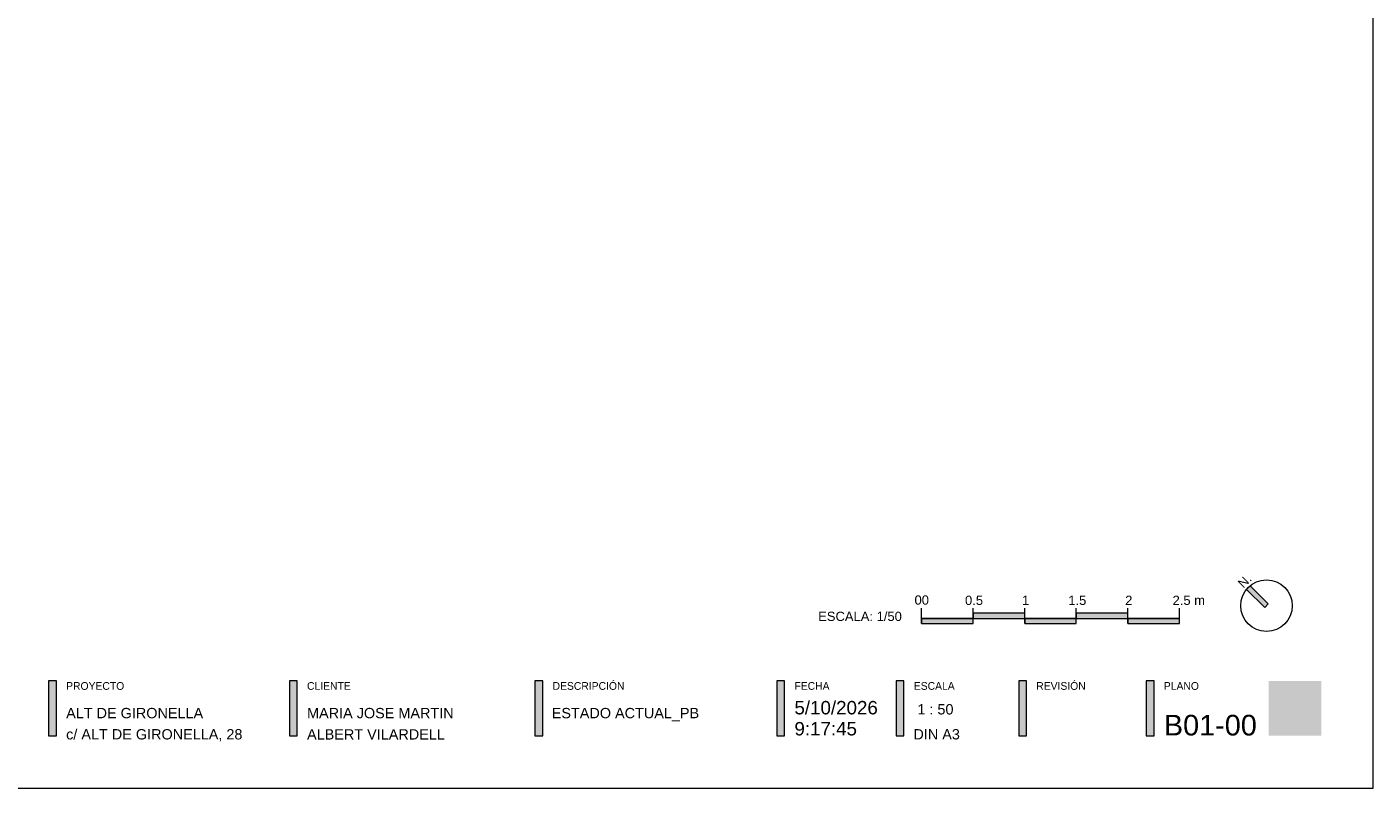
# Paper-space layout 'Layout1' of a CAD drawing. Header units: metres. Extents: x -0.002 to 0.418, y -0.004 to 0.293.
# Tile 2 of 3: x 0.157 to 0.418, y -0.004 to 0.143. Entities that reach past the tile are written whole.
import ezdxf

# ---------------------------------------------------------------- set-up
doc = ezdxf.new("R2010")
doc.units = ezdxf.units.M
doc.layers.add('A-ANNO-NOTE', color=7, linetype='Continuous', lineweight=9)
doc.layers.add('G-ANNO-TTLB', color=7, linetype='Continuous', lineweight=9)
doc.styles.add('Arial_3', font='arial.ttf', dxfattribs={"height": 0.002})
doc.styles.add('Arial_4', font='arial.ttf', dxfattribs={"height": 0.0026})
doc.styles.add('Arial_5', font='arial.ttf', dxfattribs={"height": 0.004})
doc.styles.add('Arial_6', font='arial.ttf', dxfattribs={"height": 0.0018})
doc.styles.add('Poppins Medium_B', font='Poppins-Medium.ttf', dxfattribs={"height": 0.0015})

# ---------------------------------------------------------------- blocks, each defined once
blk = doc.blocks.new('TRS_DIN A3 ESP HORIZONTAL - TRS_DIN A3 ESP HORIZONTAL-7443934-ESTADO ACTUAL_PB')
at = {"layer": 'G-ANNO-TTLB'}
h = blk.add_hatch(color=256, dxfattribs=at)
h.paths.add_polyline_path([(0.20922, 0.01646), (0.20922, 0.00586), (0.20772, 0.00586), (0.20772, 0.01646)])
h.paths.add_polyline_path([(0.37522, 0.01646), (0.37522, 0.00586), (0.37372, 0.00586), (0.37372, 0.01646)])
h.paths.add_polyline_path([(0.3505, 0.01646), (0.3505, 0.00586), (0.349, 0.00586), (0.349, 0.01646)])
h.paths.add_polyline_path([(0.32677, 0.01646), (0.32677, 0.00586), (0.32527, 0.00586), (0.32527, 0.01646)])
h.paths.add_polyline_path([(0.30364, 0.01646), (0.30364, 0.00586), (0.30214, 0.00586), (0.30214, 0.01646)])
h.paths.add_polyline_path([(0.25678, 0.01646), (0.25678, 0.00586), (0.25528, 0.00586), (0.25528, 0.01646)])
h.paths.add_polyline_path([(0.16255, 0.01646), (0.16255, 0.00586), (0.16105, 0.00586), (0.16105, 0.01646)])
at = {"layer": 'G-ANNO-TTLB', "true_color": 0xc0c0c0}
blk.add_hatch(color=9, dxfattribs=at).paths.add_polyline_path([(0.40766, 0.01646), (0.40766, 0.00586), (0.39744, 0.00586), (0.39744, 0.01646)])
at = {"layer": 'G-ANNO-TTLB'}
for p, q in [((0.41766, -0.0043), (0.41766, 0.29324)), ((0.41766, -0.0043), (0.41766, 0.29324)), ((0.16255, 0.01646), (0.16105, 0.01646)), ((0.16105, 0.01646), (0.16105, 0.00586)), ((0.16255, 0.00586), (0.16255, 0.01646)), ((0.20922, 0.01646), (0.20772, 0.01646)), ((0.20772, 0.01646), (0.20772, 0.00586)), ((0.20922, 0.00586), (0.20922, 0.01646)), ((0.25678, 0.01646), (0.25528, 0.01646)), ((0.25528, 0.01646), (0.25528, 0.00586)), ((0.25678, 0.00586), (0.25678, 0.01646)), ((0.30364, 0.01646), (0.30214, 0.01646)), ((0.30214, 0.01646), (0.30214, 0.00586)), ((0.30364, 0.00586), (0.30364, 0.01646)), ((0.32677, 0.01646), (0.32527, 0.01646)), ((0.32527, 0.01646), (0.32527, 0.00586)), ((0.32677, 0.00586), (0.32677, 0.01646)), ((0.3505, 0.01646), (0.349, 0.01646)), ((0.349, 0.01646), (0.349, 0.00586)), ((0.3505, 0.00586), (0.3505, 0.01646)), ((0.37522, 0.01646), (0.37372, 0.01646)), ((0.37372, 0.01646), (0.37372, 0.00586)), ((0.37522, 0.00586), (0.37522, 0.01646)), ((0.16105, 0.00586), (0.16255, 0.00586)), ((0.20772, 0.00586), (0.20922, 0.00586)), ((0.25528, 0.00586), (0.25678, 0.00586)), ((0.30214, 0.00586), (0.30364, 0.00586)), ((0.32527, 0.00586), (0.32677, 0.00586)), ((0.349, 0.00586), (0.3505, 0.00586)), ((0.37372, 0.00586), (0.37522, 0.00586)), ((-0.00234, -0.0043), (0.41766, -0.0043)), ((-0.00234, -0.0043), (0.41766, -0.0043))]:
    blk.add_line(p, q, dxfattribs=at)
at = {"layer": 'G-ANNO-TTLB', "color": 8, "true_color": 0x808080, "char_height": 0.0015, "attachment_point": 1, "style": 'Poppins Medium_B'}
for s, insert, width in [('PROYECTO', (0.16445, 0.01625), 0.0141097), ('CLIENTE', (0.21112, 0.01625), 0.0103418), ('DESCRIPCIÓN', (0.25869, 0.01625), 0.0178776), ('FECHA', (0.30555, 0.01625), 0.0086582), ('ESCALA', (0.32868, 0.01625), 0.0100211), ('REVISIÓN', (0.3524, 0.01625), 0.0120253), ('PLANO', (0.37712, 0.01625), 0.0086582)]:
    blk.add_mtext(s, dxfattribs=dict(at, insert=insert, width=width))
at = {"layer": 'G-ANNO-TTLB', "insert": (0.3286, 0.00713), "char_height": 0.002, "width": 0.0109029, "attachment_point": 1, "style": 'Arial_3'}
blk.add_mtext('DIN A3', dxfattribs=at)
blk = doc.blocks.new('Escala Grafica1 - Escala Grafica 2-4249532-ESTADO ACTUAL_PB')
at = {"layer": 'A-ANNO-NOTE', "true_color": 0x828282}
h = blk.add_hatch(color=8, dxfattribs=at)
h.paths.add_polyline_path([(0.05, 0), (0.04, 0), (0.04, 0.001), (0.05, 0.001)])
h.paths.add_polyline_path([(0.03, 0), (0.02, 0), (0.02, 0.001), (0.03, 0.001)])
h.paths.add_polyline_path([(0.01, 0.001), (0.01, 0), (0, 0), (0, 0.001)])
h = blk.add_hatch(color=8, dxfattribs=at)
h.paths.add_polyline_path([(0.04, 0.001), (0.03, 0.001), (0.03, 0.002), (0.04, 0.002)])
h.paths.add_polyline_path([(0.02, 0.002), (0.02, 0.001), (0.01, 0.001), (0.01, 0.002)])
at = {"layer": 'A-ANNO-NOTE'}
for p, q in [((0, 0), (0, 0.003)), ((0.01, 0), (0.01, 0.003)), ((0.02, 0), (0.02, 0.003)), ((0.03, 0), (0.03, 0.003)), ((0.04, 0), (0.04, 0.003)), ((0.05, 0), (0.05, 0.003)), ((0, 0.001), (0.05, 0.001)), ((0.01, 0.001), (0, 0.001)), ((0, 0.001), (0, 0)), ((0, 0), (0.01, 0)), ((0.02, 0.002), (0.01, 0.002)), ((0.01, 0.002), (0.01, 0.001)), ((0.01, 0.001), (0.02, 0.001)), ((0.01, 0), (0.01, 0.001)), ((0.02, 0.001), (0.02, 0.002)), ((0.03, 0.001), (0.02, 0.001)), ((0.02, 0.001), (0.02, 0)), ((0.02, 0), (0.03, 0)), ((0.04, 0.002), (0.03, 0.002)), ((0.03, 0.002), (0.03, 0.001)), ((0.03, 0.001), (0.04, 0.001)), ((0.03, 0), (0.03, 0.001)), ((0.04, 0.001), (0.04, 0.002)), ((0.05, 0.001), (0.04, 0.001)), ((0.04, 0.001), (0.04, 0)), ((0.04, 0), (0.05, 0)), ((0.05, 0), (0.05, 0.001))]:
    blk.add_line(p, q, dxfattribs=at)
at = {"layer": 'A-ANNO-NOTE', "insert": (-0.00134, 0.00547), "char_height": 0.0018, "width": 0.0033671, "attachment_point": 1, "style": 'Arial_6'}
blk.add_mtext('00', dxfattribs=at)
blk = doc.blocks.new('Norte - Norte-5533518-ESTADO ACTUAL_PB')
at = {"layer": 'A-ANNO-NOTE'}
h = blk.add_hatch(color=256, dxfattribs=at)
edge = h.paths.add_edge_path()
edge.add_line((0.0005, 0), (-0.0005, 0))
edge.add_line((-0.0005, 0), (-0.0005, 0.00497))
edge.add_arc((0, 0), 0.005, 84.2608, 95.7392, ccw=False)
edge.add_line((0.0005, 0.00497), (0.0005, 0))
for p, q in [((-0.0005, 0.00497), (-0.0005, 0)), ((0.0005, 0), (0.0005, 0.00497)), ((-0.0005, 0), (0.0005, 0))]:
    blk.add_line(p, q, dxfattribs=at)
blk.add_circle((0, 0), 0.005, dxfattribs=at)
at = {"layer": 'A-ANNO-NOTE', "insert": (-0.00085, 0.00727), "char_height": 0.0018, "width": 0.0029662, "attachment_point": 1, "style": 'Arial_6'}
blk.add_mtext('N.', dxfattribs=at)

psp = doc.layouts.get("Layout1")

# ---------------------------------------------------------------- block references
at = {"layer": 'A-ANNO-NOTE', "rotation": 45.05950552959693}
psp.add_blockref('Norte - Norte-5533518-ESTADO ACTUAL_PB', (0.39701, 0.03106), dxfattribs=at)
at = {"layer": 'A-ANNO-NOTE'}
psp.add_blockref('Escala Grafica1 - Escala Grafica 2-4249532-ESTADO ACTUAL_PB', (0.33016, 0.02759), dxfattribs=at)
at = {"layer": 'G-ANNO-TTLB'}
psp.add_blockref('TRS_DIN A3 ESP HORIZONTAL - TRS_DIN A3 ESP HORIZONTAL-7443934-ESTADO ACTUAL_PB', (0, 0), dxfattribs=at)

# ---------------------------------------------------------------- texts
at = {"layer": 'G-ANNO-TTLB', "attachment_point": 1}
for s, insert, char_height, width, style in [('ALT DE GIRONELLA', (0.16445, 0.01124), 0.002, 0.030865, 'Arial_3'), ('MARIA JOSE MARTIN', (0.21112, 0.01124), 0.002, 0.0339114, 'Arial_3'), ('ESTADO ACTUAL_PB', (0.25853, 0.01124), 0.002, 0.0328692, 'Arial_3'), (' 1 : 50', (0.3286, 0.01197), 0.002, 0.008097, 'Arial_3'), ('B01-00', (0.37712, 0.0099), 0.004, 0.018519, 'Arial_5'), ('c/ ALT DE GIRONELLA, 28', (0.16445, 0.00713), 0.002, 0.0403249, 'Arial_3'), ('ALBERT VILARDELL', (0.21112, 0.00711), 0.002, 0.0295021, 'Arial_3')]:
    psp.add_mtext(s, dxfattribs=dict(at, insert=insert, char_height=char_height, width=width, style=style))
at = {"layer": 'G-ANNO-TTLB', "insert": (0.30555, 0.01259), "char_height": 0.0026, "width": 0.0141572, "attachment_point": 1, "line_spacing_factor": 0.941778, "style": 'Arial_4'}
psp.add_mtext('5/10/2026\\P9:17:45', dxfattribs=at)

# ---------------------------------------------------------------- next in the draw order: texts
at = {"layer": 'A-ANNO-NOTE', "char_height": 0.0018, "attachment_point": 1, "style": 'Arial_6', "bg_fill": 3, "box_fill_scale": 0, "bg_fill_color": 256, "bg_fill_true_color": 3254780160, "bg_fill_transparency": 256}
for s, insert, width in [('0.5', (0.3386, 0.033), 0.0041688), ('1', (0.34963, 0.033), 0.0016835), ('1.5', (0.3586, 0.033), 0.0041688), ('2', (0.36963, 0.033), 0.0016835), ('2.5 m', (0.37881, 0.033), 0.0074557), ('ESCALA: 1/50', (0.31015, 0.02989), 0.0193207)]:
    psp.add_mtext(s, dxfattribs=dict(at, insert=insert, width=width))

doc.saveas('drawing.dxf')
